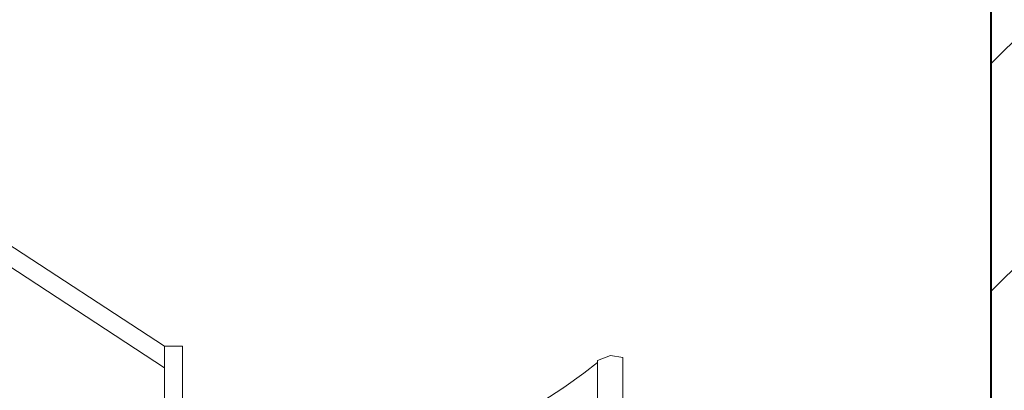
# Model space of a CAD drawing. Header units: millimetres. Extents: x 67877 to 166263, y -957 to 33454.
# Tile 57 of 98: x 82373 to 84024, y 11963 to 12585. Entities that reach past the tile are written whole.
import ezdxf

# ---------------------------------------------------------------- set-up
doc = ezdxf.new("R2010")
doc.units = ezdxf.units.MM
doc.linetypes.add('Wipeout_Contour', pattern=[1000, 0, -1000])
for name, color, linetype, lineweight in [('0_Nr_pióra__103', 7, 'Continuous', 5), ('0_Nr_pióra__7', 7, 'Continuous', 20), ('inw_schody zewnętrzne_Nr_pióra__1', 7, 'Continuous', 13), ('inw_schody zewnętrzne_Nr_pióra__27', 7, 'Continuous', 40)]:
    doc.layers.add(name, color=color, linetype=linetype, lineweight=lineweight)
doc.layers.add('inw_schody zewnętrzne', color=7, linetype='Continuous')

msp = doc.modelspace()

# ---------------------------------------------------------------- linework, layer by layer
at = {"layer": '0_Nr_pióra__103', "linetype": 'Continuous'}
for p in [(83363.296, 12021.869), (83384.053, 10926.011)]:
    msp.add_line(p, (83384.053, 12018.263), dxfattribs=at)

# ---------------------------------------------------------------- wipeouts: each hides what was drawn before it
at = {"linetype": 'Wipeout_Contour', "ltscale": 3081195.372066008}
msp.add_wipeout([(81072.816, 12114.092), (82882.094, 13366.669), (82864.702, 13378.71), (81072.816, 12138.174)], dxfattribs=at)
at = {"linetype": 'Wipeout_Contour', "ltscale": 2314768.798717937}
msp.add_wipeout([(83248.174, 11944.327), (83289.371, 11939.607), (83284.96, 11968.165)], dxfattribs=at)
at = {"linetype": 'Wipeout_Contour', "ltscale": 3089295.495354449}
msp.add_wipeout([(83976.503, 14826.011), (83976.503, 11946.011), (84001.087, 11946.011), (84001.087, 14826.011)], dxfattribs=at).dxf.layer = 'inw_schody zewnętrzne'

# ---------------------------------------------------------------- next in the draw order: wipeouts: each hides what was drawn before it
at = {"linetype": 'Wipeout_Contour', "ltscale": 3081264.586777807}
msp.add_wipeout([(81083.684, 11950.853), (81101.573, 11939.156), (82892.816, 13179.247), (82892.816, 13203.329)], dxfattribs=at)
at = {"linetype": 'Wipeout_Contour', "ltscale": 2314844.251764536}
msp.add_wipeout([(83284.96, 11968.165), (83289.371, 11939.607), (83322.624, 11963.445)], dxfattribs=at)
at = {"linetype": 'Wipeout_Contour', "ltscale": 9280111.495333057}
msp.add_wipeout([(84225.838, 14826.011), (84001.087, 14826.011), (84001.087, 11946.011), (84225.838, 11946.011), (84632.483, 11946.011), (85176.674, 11946.011), (85950.368, 11946.011), (86059.331, 11946.011), (86059.331, 14826.011), (85950.368, 14826.011), (85176.674, 14826.011), (84632.483, 14826.011)], dxfattribs=at).dxf.layer = 'inw_schody zewnętrzne'

# ---------------------------------------------------------------- next in the draw order: hatches: boundary and pattern name
at = {"layer": 'inw_schody zewnętrzne_Nr_pióra__1', "linetype": 'Continuous'}
h = msp.add_hatch(dxfattribs=at)
h.set_pattern_fill('Bloczki_ceramiczne_0004', color=256, style=0, pattern_type=2)
h.set_pattern_definition([(45, (51469.33, 7089.58), (-190.9188, 190.9188), [])])
h.paths.add_polyline_path([(84225.838, 14826.011), (84001.087, 14826.011), (84001.087, 11946.011), (84225.838, 11946.011), (84632.483, 11946.011), (85176.674, 11946.011), (85950.368, 11946.011), (86059.331, 11946.011), (86059.331, 14826.011), (85950.368, 14826.011), (85176.674, 14826.011), (84632.483, 14826.011)])

# ---------------------------------------------------------------- next in the draw order: linework, layer by layer
at = {"layer": '0_Nr_pióra__103', "linetype": 'Continuous'}
for p, q in [((82615.665, 12037.225), (81087.816, 13036.204)), ((82615.665, 12001.381), (81087.816, 13000.36)), ((82615.665, 12004.476), (82615.665, 12037.225)), ((82615.665, 12037.225), (82645.665, 12037.225)), ((82645.665, 12017.609), (82645.665, 12037.225)), ((82615.665, 10949.173), (82615.665, 12004.476)), ((82615.665, 10949.173), (82615.665, 12004.476)), ((82645.665, 10917.609), (82645.665, 12017.609)), ((82645.665, 10917.609), (82645.665, 12017.609))]:
    msp.add_line(p, q, dxfattribs=at)
at = {"layer": 'inw_schody zewnętrzne_Nr_pióra__27', "linetype": 'Continuous'}
msp.add_line((84001.087, 14826.011), (84001.087, 11946.011), dxfattribs=at)

# ---------------------------------------------------------------- next in the draw order: wipeouts: each hides what was drawn before it
at = {"linetype": 'Wipeout_Contour', "ltscale": 2314873.321957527}
msp.add_wipeout([(83318.61, 11992.003), (83284.96, 11968.165), (83322.624, 11963.445)], dxfattribs=at)

# ---------------------------------------------------------------- next in the draw order: linework, layer by layer
at = {"layer": '0_Nr_pióra__103', "linetype": 'Continuous'}
msp.add_line((83248.174, 11944.327), (83284.96, 11968.165), dxfattribs=at)

# ---------------------------------------------------------------- next in the draw order: wipeouts: each hides what was drawn before it
at = {"linetype": 'Wipeout_Contour', "ltscale": 2314952.610490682}
msp.add_wipeout([(83322.624, 11963.445), (83341.636, 11963.445), (83341.636, 11971.296)], dxfattribs=at)
at = {"linetype": 'Wipeout_Contour', "ltscale": 3081053.329516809}
msp.add_wipeout([(81874.597, 12478.328), (82433.439, 12091.32), (82019.755, 11493.958), (81460.913, 11880.967)], dxfattribs=at).dxf.layer = '0_Nr_pióra__7'

# ---------------------------------------------------------------- next in the draw order: wipeouts: each hides what was drawn before it
at = {"linetype": 'Wipeout_Contour', "ltscale": 2314952.793761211}
msp.add_wipeout([(83341.636, 11978.45), (83322.624, 11963.445), (83341.636, 11971.296)], dxfattribs=at)

# ---------------------------------------------------------------- next in the draw order: wipeouts: each hides what was drawn before it
at = {"linetype": 'Wipeout_Contour', "ltscale": 3086587.987941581}
msp.add_wipeout([(83341.636, 11988.776), (83318.61, 11992.003), (83322.624, 11963.445), (83341.636, 11978.45)], dxfattribs=at)

# ---------------------------------------------------------------- next in the draw order: wipeouts: each hides what was drawn before it
at = {"linetype": 'Wipeout_Contour', "ltscale": 2314949.692762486}
msp.add_wipeout([(83341.636, 12009.994), (83318.61, 11992.003), (83341.636, 11988.776)], dxfattribs=at)

# ---------------------------------------------------------------- next in the draw order: linework, layer by layer
at = {"layer": '0_Nr_pióra__103', "linetype": 'Continuous'}
for p, q in [((83341.636, 12013.42), (83363.296, 12021.869)), ((83318.61, 11992.003), (83341.636, 12009.994)), ((83341.636, 10936.455), (83341.636, 12013.42)), ((83284.96, 11968.165), (83318.61, 11992.003))]:
    msp.add_line(p, q, dxfattribs=at)

doc.saveas('drawing.dxf')
